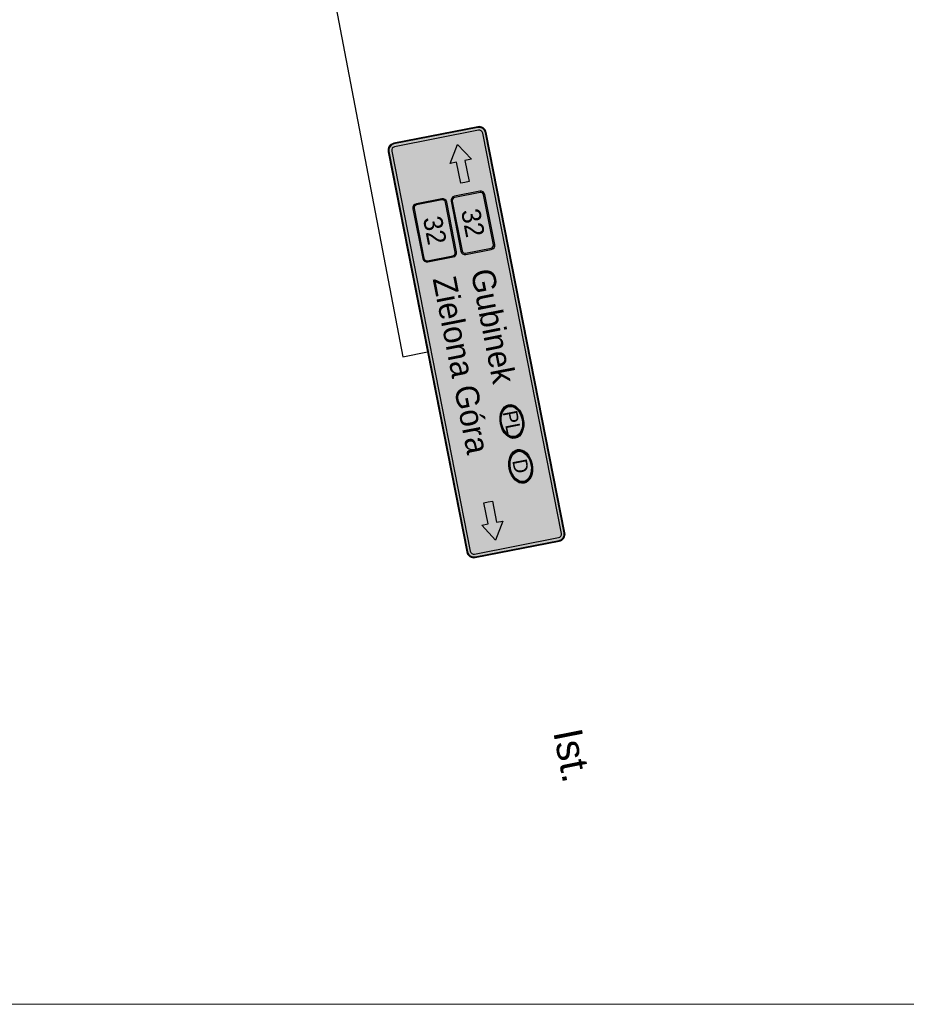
# Model space of a CAD drawing. Header units: millimetres. Extents: x -32728 to 16036, y -21222 to 1675.
# Tile 42 of 58: x 3295 to 3326, y 1510 to 1544. Entities that reach past the tile are written whole.
import ezdxf
from ezdxf import colors
from ezdxf.entities.mleader import LeaderData, LeaderLine
from ezdxf.math import Vec2, Vec3

# ---------------------------------------------------------------- set-up
doc = ezdxf.new("R2010")
doc.units = ezdxf.units.MM
doc.layers.add('0  podklady', color=250, linetype='Continuous', lineweight=5, plot=False)
doc.layers.add('0 pomoc', color=61, linetype='Continuous', lineweight=30, plot=False)
for name, color, linetype, true_color in [('0_', 7, 'Continuous', 0x000000), ('ZWTraffic_Color_255_255_255', 7, 'Continuous', 0xffffff), ('ZWTraffic_Grey_0_0_0', 7, 'Continuous', 0x000000), ('ZWTraffic_Grey_0_148_66', 7, 'Continuous', 0x5e5e5e), ('ZWTraffic_Grey_255_0_0', 7, 'Continuous', 0x4c4c4c), ('ZWTraffic_Grey_255_255_255', 7, 'Continuous', 0xffffff)]:
    doc.layers.add(name, color=color, linetype=linetype, true_color=true_color)
doc.layers.add('10 znaki pionowe istniejące', color=251, linetype='Continuous', lineweight=15)
doc.styles.add('Drogowy', font='Drogowa.ttf')
doc.styles.get("Standard").update_dxf_attribs({"font": 'arial.ttf'})
picture_1 = doc.add_image_def('image32.png', size_in_pixel=(1895, 898))

# ---------------------------------------------------------------- blocks, each defined once
blk = doc.blocks.new('P_Opis_Pionowe')
for tag, p in [('Symbol', (0, 0)), ('Stan', (5, 0))]:
    blk.add_attdef(tag, p, '', height=1)
at = {"flags": 1}
for tag, p in [('Wielkość', (0, -1.2)), ('Odblaskowość', (0, -2.4)), ('Aktywny', (0, -3.600000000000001)), ('Ilość', (-4.408728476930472e-16, -4.8)), ('Dodatkowe', (-6.613092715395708e-16, -6)), ('Kilometraż', (-1.102182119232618e-15, -7.199999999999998)), ('NrDrogi', (-6.613092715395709e-16, -8.399999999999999))]:
    blk.add_attdef(tag, p, '', height=1, dxfattribs=at)
blk = doc.blocks.new('EBorder_')
at = {"layer": 'ZWTraffic_Grey_0_0_0'}
h = blk.add_hatch(color=256, dxfattribs=at)
edge = h.paths.add_edge_path()
edge.add_ellipse((0, 0), major_axis=(0.6944963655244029, 0), ratio=0.6818181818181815, start_angle=0, end_angle=360)
edge = h.paths.add_edge_path(flags=16)
edge.add_ellipse((0, 0), major_axis=(0.6568016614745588, 0), ratio=0.6818181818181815, start_angle=0, end_angle=360)
at = {"layer": 'ZWTraffic_Grey_255_255_255'}
h = blk.add_hatch(color=256, dxfattribs=at)
edge = h.paths.add_edge_path()
edge.add_ellipse((0, 0), major_axis=(0.7333333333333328, 0), ratio=0.6818181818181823, start_angle=0, end_angle=360)
at = {"layer": '0_'}
blk.add_ellipse((0, 0), major_axis=(0.7333333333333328, 0), ratio=0.6818181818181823, dxfattribs=at)
at = {"layer": 'ZWTraffic_Grey_0_0_0'}
for major_axis in [(0.6944963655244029, 0), (0.6568016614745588, 0)]:
    blk.add_ellipse((0, 0), major_axis=major_axis, ratio=0.6818181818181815, dxfattribs=at)
at = {"layer": 'ZWTraffic_Grey_0_0_0', "style": 'Drogowy'}
blk.add_attdef('PL_001', (-0.4712499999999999, -0.3131249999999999), '', height=0.6249999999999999, dxfattribs=at)
blk = doc.blocks.new('E15a_647_')
at = {"layer": 'ZWTraffic_Grey_255_0_0'}
h = blk.add_hatch(color=256, dxfattribs=at)
edge = h.paths.add_edge_path()
edge.add_line((-176.482, -119.924), (176.482, -119.924))
edge.add_arc((176.4813054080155, -89.92330540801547), 30.00069460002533, 270.0013265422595, 359.9986734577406)
edge.add_line((206.482, -89.924), (206.482, 89.924))
edge.add_arc((176.4813054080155, 89.92330540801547), 30.00069460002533, 0.00132654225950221, 89.9986734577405)
edge.add_line((176.482, 119.924), (-176.482, 119.924))
edge.add_arc((-176.4813054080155, 89.92330540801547), 30.00069460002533, 90.0013265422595, 179.9986734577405)
edge.add_line((-206.482, 89.924), (-206.482, -89.924))
edge.add_arc((-176.4813054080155, -89.92330540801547), 30.00069460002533, 180.0013265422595, 269.9986734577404)
edge = h.paths.add_edge_path(flags=0)
edge.add_line((-176.482, -119.924), (176.482, -119.924))
edge.add_arc((176.4813054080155, -89.92330540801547), 30.00069460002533, 270.0013265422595, 359.9986734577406)
edge.add_line((206.482, -89.924), (206.482, 89.924))
edge.add_arc((176.4813054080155, 89.92330540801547), 30.00069460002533, 0.00132654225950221, 89.9986734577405)
edge.add_line((176.482, 119.924), (-176.482, 119.924))
edge.add_arc((-176.4813054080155, 89.92330540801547), 30.00069460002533, 90.0013265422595, 179.9986734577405)
edge.add_line((-206.482, 89.924), (-206.482, -89.924))
edge.add_arc((-176.4813054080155, -89.92330540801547), 30.00069460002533, 180.0013265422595, 269.9986734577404)
h = blk.add_hatch(color=256, dxfattribs=at)
edge = h.paths.add_edge_path()
edge.add_line((-176.482, -110.924), (176.482, -110.924))
edge.add_arc((176.4815137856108, -89.92351378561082), 21.00048622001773, 270.0013265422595, 359.9986734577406)
edge.add_line((197.482, -89.924), (197.482, 89.924))
edge.add_arc((176.4815137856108, 89.92351378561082), 21.00048622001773, 0.001326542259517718, 89.99867345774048)
edge.add_line((176.482, 110.924), (-176.482, 110.924))
edge.add_arc((-176.4815137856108, 89.92351378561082), 21.00048622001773, 90.00132654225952, 179.9986734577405)
edge.add_line((-197.482, 89.924), (-197.482, -89.924))
edge.add_arc((-176.4815137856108, -89.92351378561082), 21.00048622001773, 180.0013265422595, 269.9986734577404)
at = {"layer": 'ZWTraffic_Grey_255_255_255'}
h = blk.add_hatch(color=256, dxfattribs=at)
edge = h.paths.add_edge_path()
edge.add_line((-176.482, -119.924), (176.482, -119.924))
edge.add_arc((176.4813054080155, -89.92330540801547), 30.00069460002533, 270.0013265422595, 359.9986734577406)
edge.add_line((206.482, -89.924), (206.482, 89.924))
edge.add_arc((176.4813054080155, 89.92330540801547), 30.00069460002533, 0.00132654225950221, 89.9986734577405)
edge.add_line((176.482, 119.924), (-176.482, 119.924))
edge.add_arc((-176.4813054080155, 89.92330540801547), 30.00069460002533, 90.0013265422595, 179.9986734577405)
edge.add_line((-206.482, 89.924), (-206.482, -89.924))
edge.add_arc((-176.4813054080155, -89.92330540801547), 30.00069460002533, 180.0013265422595, 269.9986734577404)
edge = h.paths.add_edge_path(flags=0)
edge.add_line((-176.482, -110.924), (176.482, -110.924))
edge.add_arc((176.4815137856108, -89.92351378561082), 21.00048622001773, 270.0013265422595, 359.9986734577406)
edge.add_line((197.482, -89.924), (197.482, 89.924))
edge.add_arc((176.4815137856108, 89.92351378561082), 21.00048622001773, 0.001326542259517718, 89.99867345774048)
edge.add_line((176.482, 110.924), (-176.482, 110.924))
edge.add_arc((-176.4815137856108, 89.92351378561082), 21.00048622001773, 90.00132654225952, 179.9986734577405)
edge.add_line((-197.482, 89.924), (-197.482, -89.924))
edge.add_arc((-176.4815137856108, -89.92351378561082), 21.00048622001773, 180.0013265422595, 269.9986734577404)
at = {"layer": 'ZWTraffic_Grey_255_0_0'}
blk.add_lwpolyline([(-176.482, -119.924), (176.482, -119.924, 0.4142), (206.482, -89.924), (206.482, 89.924, 0.4142), (176.482, 119.924), (-176.482, 119.924, 0.4142), (-206.482, 89.924), (-206.482, -89.924, 0.4142)], format="xyb", close=True, dxfattribs=at)
at = {"layer": 'ZWTraffic_Grey_255_255_255'}
for points in [[(-176.482, -119.924), (176.482, -119.924, 0.4142), (206.482, -89.924), (206.482, 89.924, 0.4142), (176.482, 119.924), (-176.482, 119.924, 0.4142), (-206.482, 89.924), (-206.482, -89.924, 0.4142)], [(-176.482, -110.924), (176.482, -110.924, 0.4142), (197.482, -89.924), (197.482, 89.924, 0.4142), (176.482, 110.924), (-176.482, 110.924, 0.4142), (-197.482, 89.924), (-197.482, -89.924, 0.4142)]]:
    blk.add_lwpolyline(points, format="xyb", close=True, dxfattribs=at)
at = {"layer": 'ZWTraffic_Grey_255_255_255', "insert": (0, 0), "char_height": 132, "attachment_point": 5, "style": 'Drogowy'}
blk.add_mtext('{\\fDROGOWA;32}', dxfattribs=at)
blk = doc.blocks.new('E15a_650_')
at = {"layer": 'ZWTraffic_Grey_255_0_0'}
h = blk.add_hatch(color=256, dxfattribs=at)
edge = h.paths.add_edge_path()
edge.add_line((-176.482, -119.924), (176.482, -119.924))
edge.add_arc((176.4813054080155, -89.92330540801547), 30.00069460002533, 270.0013265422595, 359.9986734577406)
edge.add_line((206.482, -89.924), (206.482, 89.924))
edge.add_arc((176.4813054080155, 89.92330540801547), 30.00069460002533, 0.00132654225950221, 89.9986734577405)
edge.add_line((176.482, 119.924), (-176.482, 119.924))
edge.add_arc((-176.4813054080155, 89.92330540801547), 30.00069460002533, 90.0013265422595, 179.9986734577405)
edge.add_line((-206.482, 89.924), (-206.482, -89.924))
edge.add_arc((-176.4813054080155, -89.92330540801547), 30.00069460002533, 180.0013265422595, 269.9986734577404)
edge = h.paths.add_edge_path(flags=0)
edge.add_line((-176.482, -119.924), (176.482, -119.924))
edge.add_arc((176.4813054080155, -89.92330540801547), 30.00069460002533, 270.0013265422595, 359.9986734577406)
edge.add_line((206.482, -89.924), (206.482, 89.924))
edge.add_arc((176.4813054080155, 89.92330540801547), 30.00069460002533, 0.00132654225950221, 89.9986734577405)
edge.add_line((176.482, 119.924), (-176.482, 119.924))
edge.add_arc((-176.4813054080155, 89.92330540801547), 30.00069460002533, 90.0013265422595, 179.9986734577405)
edge.add_line((-206.482, 89.924), (-206.482, -89.924))
edge.add_arc((-176.4813054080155, -89.92330540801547), 30.00069460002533, 180.0013265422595, 269.9986734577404)
h = blk.add_hatch(color=256, dxfattribs=at)
edge = h.paths.add_edge_path()
edge.add_line((-176.482, -110.924), (176.482, -110.924))
edge.add_arc((176.4815137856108, -89.92351378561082), 21.00048622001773, 270.0013265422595, 359.9986734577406)
edge.add_line((197.482, -89.924), (197.482, 89.924))
edge.add_arc((176.4815137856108, 89.92351378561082), 21.00048622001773, 0.001326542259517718, 89.99867345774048)
edge.add_line((176.482, 110.924), (-176.482, 110.924))
edge.add_arc((-176.4815137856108, 89.92351378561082), 21.00048622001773, 90.00132654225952, 179.9986734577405)
edge.add_line((-197.482, 89.924), (-197.482, -89.924))
edge.add_arc((-176.4815137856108, -89.92351378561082), 21.00048622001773, 180.0013265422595, 269.9986734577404)
at = {"layer": 'ZWTraffic_Grey_255_255_255'}
h = blk.add_hatch(color=256, dxfattribs=at)
edge = h.paths.add_edge_path()
edge.add_line((-176.482, -119.924), (176.482, -119.924))
edge.add_arc((176.4813054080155, -89.92330540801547), 30.00069460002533, 270.0013265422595, 359.9986734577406)
edge.add_line((206.482, -89.924), (206.482, 89.924))
edge.add_arc((176.4813054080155, 89.92330540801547), 30.00069460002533, 0.00132654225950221, 89.9986734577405)
edge.add_line((176.482, 119.924), (-176.482, 119.924))
edge.add_arc((-176.4813054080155, 89.92330540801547), 30.00069460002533, 90.0013265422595, 179.9986734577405)
edge.add_line((-206.482, 89.924), (-206.482, -89.924))
edge.add_arc((-176.4813054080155, -89.92330540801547), 30.00069460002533, 180.0013265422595, 269.9986734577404)
edge = h.paths.add_edge_path(flags=0)
edge.add_line((-176.482, -110.924), (176.482, -110.924))
edge.add_arc((176.4815137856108, -89.92351378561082), 21.00048622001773, 270.0013265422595, 359.9986734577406)
edge.add_line((197.482, -89.924), (197.482, 89.924))
edge.add_arc((176.4815137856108, 89.92351378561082), 21.00048622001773, 0.001326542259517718, 89.99867345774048)
edge.add_line((176.482, 110.924), (-176.482, 110.924))
edge.add_arc((-176.4815137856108, 89.92351378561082), 21.00048622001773, 90.00132654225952, 179.9986734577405)
edge.add_line((-197.482, 89.924), (-197.482, -89.924))
edge.add_arc((-176.4815137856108, -89.92351378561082), 21.00048622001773, 180.0013265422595, 269.9986734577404)
at = {"layer": 'ZWTraffic_Grey_255_0_0'}
blk.add_lwpolyline([(-176.482, -119.924), (176.482, -119.924, 0.4142), (206.482, -89.924), (206.482, 89.924, 0.4142), (176.482, 119.924), (-176.482, 119.924, 0.4142), (-206.482, 89.924), (-206.482, -89.924, 0.4142)], format="xyb", close=True, dxfattribs=at)
at = {"layer": 'ZWTraffic_Grey_255_255_255'}
for points in [[(-176.482, -119.924), (176.482, -119.924, 0.4142), (206.482, -89.924), (206.482, 89.924, 0.4142), (176.482, 119.924), (-176.482, 119.924, 0.4142), (-206.482, 89.924), (-206.482, -89.924, 0.4142)], [(-176.482, -110.924), (176.482, -110.924, 0.4142), (197.482, -89.924), (197.482, 89.924, 0.4142), (176.482, 110.924), (-176.482, 110.924, 0.4142), (-197.482, 89.924), (-197.482, -89.924, 0.4142)]]:
    blk.add_lwpolyline(points, format="xyb", close=True, dxfattribs=at)
at = {"layer": 'ZWTraffic_Grey_255_255_255', "insert": (0, 0), "char_height": 132, "attachment_point": 5, "style": 'Drogowy'}
blk.add_mtext('{\\fDROGOWA;32}', dxfattribs=at)
blk = doc.blocks.new('EArrow_')
at = {"true_color": 0x6d6d6d}
blk.add_hatch(color=251, dxfattribs=at).paths.add_polyline_path([(-0.5, 0), (-0.5, 0.1111111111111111), (0.05555555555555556, 0.1111111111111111), (0.05555555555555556, 0.2777777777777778), (0.5, 0), (0.05555555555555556, -0.2777777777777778), (0.05555555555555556, -0.1111111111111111), (-0.5, -0.1111111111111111)])
at = {"color": 18, "true_color": 0x060606}
blk.add_lwpolyline([(-0.5, 0), (-0.5, 0.1111111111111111), (0.05555555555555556, 0.1111111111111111), (0.05555555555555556, 0.2777777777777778), (0.5, 0), (0.05555555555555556, -0.2777777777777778), (0.05555555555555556, -0.1111111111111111), (-0.5, -0.1111111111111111)], close=True, dxfattribs=at)
blk = doc.blocks.new('E_656_')
at = {"layer": 'ZWTraffic_Grey_0_148_66'}
h = blk.add_hatch(color=256, dxfattribs=at)
edge = h.paths.add_edge_path()
edge.add_line((-1418.16200323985, 0), (1418.16200324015, 0))
edge.add_arc((1418.160845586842, 50.00115765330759), 50.00115766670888, 270.0013265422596, 359.9986734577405)
edge.add_line((1468.16200324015, 50), (1468.16200324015, 644.848))
edge.add_arc((1418.160845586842, 644.8468423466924), 50.00115766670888, 0.001326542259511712, 89.99867345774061)
edge.add_line((1418.16200324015, 694.848), (-1418.162003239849, 694.848))
edge.add_arc((-1418.160845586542, 644.8468423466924), 50.00115766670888, 90.00132654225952, 179.9986734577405)
edge.add_line((-1468.16200323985, 644.848), (-1468.16200323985, 50))
edge.add_arc((-1418.160845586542, 50.00115765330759), 50.00115766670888, 180.0013265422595, 269.9986734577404)
edge = h.paths.add_edge_path(flags=0)
edge.add_line((-1418.16200323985, 5), (1418.16200324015, 5))
edge.add_arc((1418.160961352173, 50.00104188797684), 45.001041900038, 270.0013265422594, 359.9986734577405)
edge.add_line((1463.16200324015, 50), (1463.16200324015, 644.848))
edge.add_arc((1418.160961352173, 644.8469581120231), 45.001041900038, 0.001326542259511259, 89.99867345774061)
edge.add_line((1418.16200324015, 689.848), (-1418.162003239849, 689.848))
edge.add_arc((-1418.160961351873, 644.8469581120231), 45.001041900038, 90.00132654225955, 179.9986734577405)
edge.add_line((-1463.16200323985, 644.848), (-1463.16200323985, 50))
edge.add_arc((-1418.160961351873, 50.00104188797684), 45.001041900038, 180.0013265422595, 269.9986734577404)
h = blk.add_hatch(color=256, dxfattribs=at)
edge = h.paths.add_edge_path()
edge.add_line((-1418.16200323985, 25), (1418.16200324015, 25))
edge.add_arc((1418.161424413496, 50.00057882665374), 25.00057883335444, 270.0013265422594, 359.9986734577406)
edge.add_line((1443.16200324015, 50), (1443.16200324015, 644.848))
edge.add_arc((1418.161424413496, 644.8474211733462), 25.00057883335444, 0.001326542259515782, 89.99867345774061)
edge.add_line((1418.16200324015, 669.848), (-1418.162003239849, 669.848))
edge.add_arc((-1418.161424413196, 644.8474211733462), 25.00057883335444, 90.00132654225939, 179.9986734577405)
edge.add_line((-1443.16200323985, 644.848), (-1443.16200323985, 50))
edge.add_arc((-1418.161424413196, 50.00057882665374), 25.00057883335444, 180.0013265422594, 269.9986734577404)
at = {"layer": 'ZWTraffic_Grey_255_255_255'}
h = blk.add_hatch(color=256, dxfattribs=at)
edge = h.paths.add_edge_path()
edge.add_line((-1418.16200323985, 5), (1418.16200324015, 5))
edge.add_arc((1418.160961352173, 50.00104188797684), 45.001041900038, 270.0013265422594, 359.9986734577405)
edge.add_line((1463.16200324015, 50), (1463.16200324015, 644.848))
edge.add_arc((1418.160961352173, 644.8469581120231), 45.001041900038, 0.001326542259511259, 89.99867345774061)
edge.add_line((1418.16200324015, 689.848), (-1418.162003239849, 689.848))
edge.add_arc((-1418.160961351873, 644.8469581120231), 45.001041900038, 90.00132654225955, 179.9986734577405)
edge.add_line((-1463.16200323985, 644.848), (-1463.16200323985, 50))
edge.add_arc((-1418.160961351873, 50.00104188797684), 45.001041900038, 180.0013265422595, 269.9986734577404)
edge = h.paths.add_edge_path(flags=0)
edge.add_line((-1418.16200323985, 25), (1418.16200324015, 25))
edge.add_arc((1418.161424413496, 50.00057882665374), 25.00057883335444, 270.0013265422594, 359.9986734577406)
edge.add_line((1443.16200324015, 50), (1443.16200324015, 644.848))
edge.add_arc((1418.161424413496, 644.8474211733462), 25.00057883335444, 0.001326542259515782, 89.99867345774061)
edge.add_line((1418.16200324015, 669.848), (-1418.162003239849, 669.848))
edge.add_arc((-1418.161424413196, 644.8474211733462), 25.00057883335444, 90.00132654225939, 179.9986734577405)
edge.add_line((-1443.16200323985, 644.848), (-1443.16200323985, 50))
edge.add_arc((-1418.161424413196, 50.00057882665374), 25.00057883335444, 180.0013265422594, 269.9986734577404)
at = {"layer": 'ZWTraffic_Grey_0_148_66', "elevation": 1.62e-06}
blk.add_lwpolyline([(-1418.16200323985, 0), (1418.16200324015, 0, 0.4142), (1468.16200324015, 50), (1468.16200324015, 644.848, 0.4142), (1418.16200324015, 694.848), (-1418.16200323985, 694.848, 0.4142), (-1468.16200323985, 644.848), (-1468.16200323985, 50, 0.4142)], format="xyb", close=True, dxfattribs=at)
at = {"layer": 'ZWTraffic_Grey_255_255_255', "elevation": 1.62e-06}
for points in [[(-1418.16200323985, 5), (1418.16200324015, 5, 0.4142), (1463.16200324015, 50), (1463.16200324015, 644.848, 0.4142), (1418.16200324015, 689.848), (-1418.16200323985, 689.848, 0.4142), (-1463.16200323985, 644.848), (-1463.16200323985, 50, 0.4142)], [(-1418.16200323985, 25), (1418.16200324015, 25, 0.4142), (1443.16200324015, 50), (1443.16200324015, 644.848, 0.4142), (1418.16200324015, 669.848), (-1418.16200323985, 669.848, 0.4142), (-1443.16200323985, 644.848), (-1443.16200323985, 50, 0.4142)]]:
    blk.add_lwpolyline(points, format="xyb", close=True, dxfattribs=at)
at = {"layer": '0 pomoc'}
for name, p in [('E15a_647_', (-819.1800032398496, 482.424)), ('E15a_650_', (-819.1800032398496, 212.424))]:
    blk.add_blockref(name, p, dxfattribs=at)
at = {"layer": 'ZWTraffic_Color_255_255_255', "xscale": 270, "yscale": 270, "zscale": 270, "rotation": 180}
blk.add_blockref('EArrow_', (-1240.66200323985, 482.4239999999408), dxfattribs=at)
at = {"layer": 'ZWTraffic_Color_255_255_255', "xscale": 162, "yscale": 162, "zscale": 162}
blk.add_blockref('EBorder_', (588.2619983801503, 482.4240000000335, 1.62e-06), dxfattribs=at).add_auto_attribs({'PL_001': 'PL'})
at = {"layer": 'ZWTraffic_Color_255_255_255'}
ref = blk.add_blockref('EBorder_', (906.8620016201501, 482.4240000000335, 1.62e-06), dxfattribs=dict(at, xscale=162, yscale=162, zscale=162))
ref.add_attrib('PL_001', 'D', (855.9838766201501, 431.7990000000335, 1.62e-06), dxfattribs={"layer": 'ZWTraffic_Grey_0_0_0', "height": 101.25, "style": 'Drogowy'})
at = {"layer": 'ZWTraffic_Color_255_255_255', "xscale": 270, "yscale": 270, "zscale": 270}
blk.add_blockref('EArrow_', (1240.66200324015, 212.4240000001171, 3.24e-06), dxfattribs=at)
at = {"layer": 'ZWTraffic_Grey_255_255_255', "char_height": 162, "attachment_point": 4, "style": 'Drogowy'}
for s, insert in [('{\\fDROGOWA;Gubinek}', (-491.1980032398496, 482.4240000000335, 1.62e-06)), ('{\\fDROGOWA;Zielona Góra}', (-491.1980032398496, 212.4240000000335, 1.62e-06))]:
    blk.add_mtext(s, dxfattribs=dict(at, insert=insert))

msp = doc.modelspace()

# ---------------------------------------------------------------- block references
at = {"layer": '10 znaki pionowe istniejące', "xscale": 0.005, "yscale": 0.005, "zscale": 0.005, "rotation": 281.1139954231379}
msp.add_blockref('E_656_', (3309.106156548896, 1532.335234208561), dxfattribs=at)
at = {"layer": '10 znaki pionowe istniejące', "rotation": 281.1139954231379}
msp.add_blockref('P_Opis_Pionowe', (3312.508729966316, 1524.0263192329, 1.62e-08), dxfattribs=at).add_auto_attribs({'Stan': 'Ist.'})

# ---------------------------------------------------------------- pictures from other files: only their frames are drawn
at = {"layer": '0  podklady'}
image = msp.add_image(picture_1, insert=(3230.018168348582, 1509.648768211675), size_in_units=(182.3291876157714, 86.40190526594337), dxfattribs=at)
image.dxf.flags = 7

# ---------------------------------------------------------------- leaders
at = {"layer": '10 znaki pionowe istniejące'}
ml = msp.add_multileader_mtext('Standard', dxfattribs=at)
ml.set_content('', color=256)
ml.set_leader_properties()
ml.build(insert=Vec2(0, 0))
ml.multileader.update_dxf_attribs({"has_dogleg": 0, "arrow_head_size": 2})
ctx = ml.context
ctx.base_point, ctx.arrow_head_size, ctx.plane_origin = Vec3(3305.106156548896, 1532.33523420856), 2, Vec3(238.7827539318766, 338.8005305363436)
ctx.text_align_type = 2
notes = []
notes.append((ctx, [(0, (1, 1, 0), (3317.106156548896, 1532.33523420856), (-1, 0), 8, [(0, [(3305.549761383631, 1546.312215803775), (3308.24365165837, 1532.155545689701)], 256, [])])]))
ctx.mtext.insert, ctx.mtext.rotation, ctx.mtext.alignment, ctx.mtext.flow_direction = Vec3(3307.106156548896, 1534.33523420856), -4.5474735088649e-13, 3, 5
for ctx, leaders in notes:
    for number, flags, end, landing, length, lines in leaders:
        leader = LeaderData()
        leader.index, (leader.has_last_leader_line, leader.has_dogleg_vector, leader.attachment_direction) = number, flags
        leader.last_leader_point, leader.dogleg_vector, leader.dogleg_length = Vec3(end), Vec3(landing), length
        for number, points, colour, breaks in lines:
            line = LeaderLine()
            line.index, line.vertices, line.color, line.breaks = number, Vec3.list(points), colors.encode_raw_color(colour), breaks
            leader.lines.append(line)
        ctx.leaders.append(leader)

doc.saveas('drawing.dxf')
